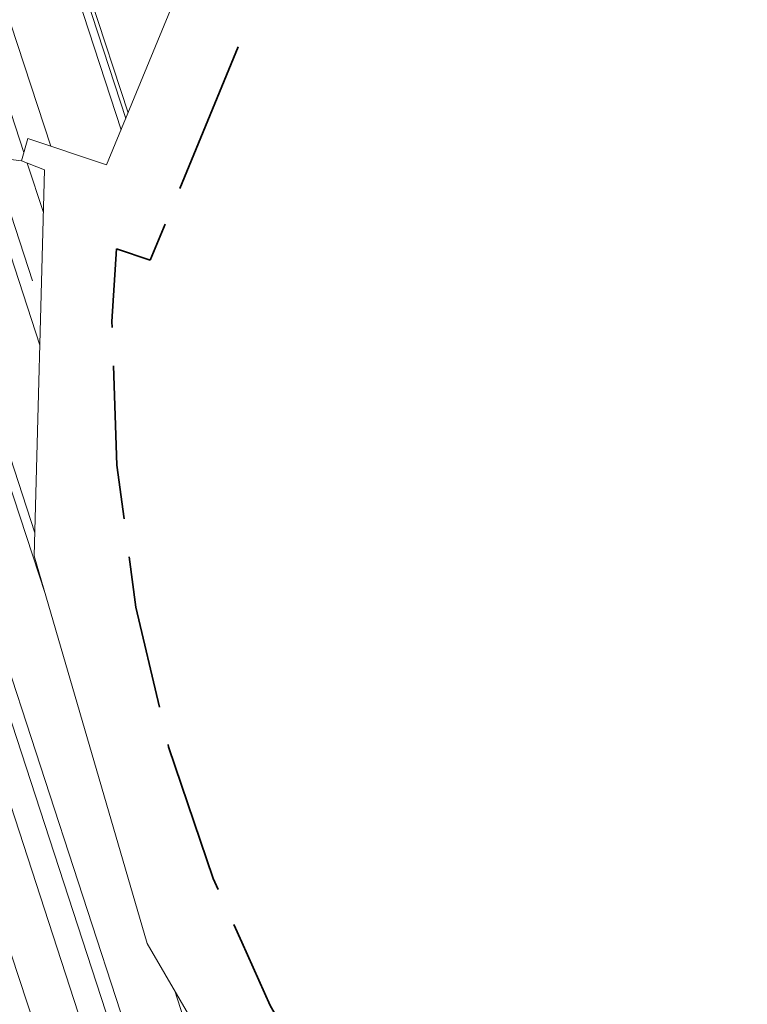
# Model space of a CAD drawing. Header units: metres. Extents: x 196674 to 197628, y 355499 to 356232.
# Tile 113 of 209: x 197078 to 197087, y 355752 to 355765. Entities that reach past the tile are written whole.
import ezdxf

# ---------------------------------------------------------------- set-up
doc = ezdxf.new("R2010")
doc.units = ezdxf.units.M
doc.linetypes.add('ZZ-SYSTEEMGRENS-SO', pattern=[5, 4, -1])
doc.layers.add('N-WE-VH-HULPLIJN-G', color=40, linetype='Continuous', lineweight=5, plot=False)
doc.layers.add('N-WE-VH-OPENVERHARDING_NATUURSTEEN_ZWARTBROEKPLEIN-A', color=7, linetype='Continuous', lineweight=20, true_color=0xd9795e)
doc.layers.add('X-XX-AL-GRENS_SYSTEEMGRENS-G', color=7, linetype='ZZ-SYSTEEMGRENS-SO', lineweight=35, true_color=0xd60036)
pattern_1 = [(288.0600000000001, (197056.2115529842, 355734.4411217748), (2.285864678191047, -2.49423789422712), [21, -2.799999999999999, 6.999999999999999, -1.4]), (288.0600000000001, (197138.0089711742, 355715.2408764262), (1.336245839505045, 1.908269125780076), [4.199999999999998, -0.4619999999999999, 8.399999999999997, -1.05]), (288.0600000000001, (197057.2309859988, 355733.5100705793), (3.148679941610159, -6.630539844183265), [11.2, -1.96, 5.599999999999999, -1.4])]

msp = doc.modelspace()

# ---------------------------------------------------------------- hatches: boundary and pattern name
at = {"layer": 'N-WE-VH-OPENVERHARDING_NATUURSTEEN_ZWARTBROEKPLEIN-A'}
h = msp.add_hatch(dxfattribs=at)
h.set_pattern_fill('AVH-NATUURSTEEN-SO', color=256, scale=0.7, angle=258.0600000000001, pattern_type=2)
h.set_pattern_definition(pattern_1)
edge = h.paths.add_edge_path()
edge.add_line((197080.915, 355767.632), (197076.6929004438, 355770.8671662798))
edge.add_arc((197099.3623935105, 355760.8106219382), 24.79999999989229, 156.0771716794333, 172.8833965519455)
edge.add_line((197074.7534507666, 355763.8830699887), (197074.6726418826, 355763.2358267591))
edge.add_line((197074.6726418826, 355763.2358267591), (197077.811, 355762.844))
edge.add_line((197077.811, 355762.844), (197077.895, 355763.134))
edge.add_line((197077.895, 355763.134), (197078.921, 355762.792))
edge.add_line((197078.921, 355762.792), (197080.915, 355767.632))
h = msp.add_hatch(dxfattribs=at)
h.set_pattern_fill('AVH-NATUURSTEEN-SO', color=256, scale=0.7, angle=258.0600000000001, pattern_type=2)
h.set_pattern_definition(pattern_1)
edge = h.paths.add_edge_path()
edge.add_line((197082.0888332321, 355748.1077383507), (197079.4499389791, 355752.6434057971))
edge.add_line((197079.4499389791, 355752.6434057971), (197077.9772055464, 355757.6961636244))
edge.add_line((197077.9772055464, 355757.6961636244), (197078.112, 355762.724))
edge.add_line((197078.112, 355762.724), (197077.811, 355762.844))
edge.add_line((197077.811, 355762.844), (197074.6726418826, 355763.2358267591))
edge.add_line((197074.6726418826, 355763.2358267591), (197072.5173706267, 355745.9730623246))
edge.add_line((197072.5173706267, 355745.9730623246), (197074.3605455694, 355745.742940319))
edge.add_arc((197075.5416209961, 355745.5305737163), 1.200016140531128, 37.50105716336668, 169.8066919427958, ccw=False)
edge.add_line((197076.4936443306, 355746.2611148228), (197082.1756651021, 355738.7528889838))
edge.add_line((197082.1756651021, 355738.7528889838), (197086.957, 355738.792))
edge.add_line((197086.957, 355738.792), (197088.305, 355738.715))
edge.add_line((197088.305, 355738.715), (197088.475, 355742.928))
edge.add_line((197088.475, 355742.928), (197085.8628786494, 355744.4390887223))
edge.add_line((197085.8628786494, 355744.4390887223), (197082.0888332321, 355748.1077383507))
edge = h.paths.add_edge_path()
edge.add_line((197099.2808121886, 355737.5208048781), (197096.5466608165, 355737.653405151))
edge.add_line((197096.5466608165, 355737.653405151), (197088.04913451, 355738.1983733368))
edge.add_line((197088.04913451, 355738.1983733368), (197086.932, 355738.361))
edge.add_line((197086.932, 355738.361), (197086.957, 355738.792))
edge.add_line((197086.957, 355738.792), (197082.1756565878, 355738.7528889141))
edge.add_arc((197081.216338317, 355738.0319808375), 1.199999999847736, -91.40781973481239, 36.92411373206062, ccw=False)
edge.add_line((197081.1868559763, 355736.8323430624), (197081.0141524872, 355735.036870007))
edge.add_arc((197104.9315986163, 355983.6892296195), 249.8000003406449, 264.5057198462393, 267.5251989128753)
edge.add_line((197094.1452351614, 355734.1222155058), (197099.1513282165, 355733.8849497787))
edge.add_line((197099.1513282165, 355733.8849497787), (197099.2808121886, 355737.5208048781))
edge = h.paths.add_edge_path()
edge.add_arc((197104.931598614, 355983.6892296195), 249.80000034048, 264.0109500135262, 264.5057198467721)
edge.add_line((197081.0141524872, 355735.036870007), (197081.1868559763, 355736.8323430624))
edge.add_arc((197081.2163383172, 355738.0319808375), 1.199999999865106, 264.0306106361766, 268.5921802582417, ccw=False)
edge.add_line((197081.0915417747, 355736.8384877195), (197077.1132313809, 355737.2544761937))
edge.add_arc((197077.4252227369, 355740.2382089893), 3.000000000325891, 180.9032036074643, 264.03061063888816, ccw=False)
edge.add_line((197074.4255954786, 355740.1909193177), (197074.3417538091, 355745.5116668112))
edge.add_arc((197075.5416209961, 355745.5305737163), 1.200016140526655, 169.8066919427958, 180.9027634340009, ccw=False)
edge.add_line((197074.3605455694, 355745.742940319), (197072.5173706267, 355745.9730623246))
edge.add_line((197072.5173706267, 355745.9730623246), (197072.3675256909, 355744.7728710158))
edge.add_arc((197087.0536012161, 355742.9393280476), 14.80009101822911, 172.8834980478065, 185.2330424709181)
edge.add_arc((197087.0536345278, 355742.9393632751), 14.80012740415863, 185.2331665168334, 195.6709403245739)
edge.add_arc((197077.4252226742, 355740.2382092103), 4.799999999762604, 195.670962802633, 263.5539020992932)
edge.add_arc((197104.9300126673, 355983.6744095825), 249.7850957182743, 263.5537416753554, 264.0109571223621)

# ---------------------------------------------------------------- linework, layer by layer
at = {"layer": 'N-WE-VH-HULPLIJN-G', "flags": 128}
for points in [[(197088.475, 355742.928), (197085.8628786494, 355744.4390887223), (197082.0888332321, 355748.1077383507), (197079.4499389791, 355752.6434057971), (197077.9772055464, 355757.6961636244), (197078.112, 355762.724), (197077.811, 355762.844), (197077.895, 355763.134), (197078.921, 355762.792), (197080.915, 355767.632), (197080.895, 355767.657), (197080.898, 355767.664), (197082.57, 355770.527), (197084.111, 355772.719), (197084.482, 355773.246), (197085.179, 355774.091), (197086.521, 355775.719), (197088.791, 355777.981)], [(197077.811, 355762.844), (197074.6726418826, 355763.2358267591)]]:
    msp.add_lwpolyline(points, dxfattribs=at)
for points in [[(197080.915, 355767.632), (197076.6929004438, 355770.8671662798, 0.07346271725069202), (197074.7534507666, 355763.8830699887), (197074.6726418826, 355763.2358267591), (197077.811, 355762.844), (197077.895, 355763.134), (197078.921, 355762.792)], [(197082.0888332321, 355748.1077383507), (197079.4499389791, 355752.6434057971), (197077.9772055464, 355757.6961636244), (197078.112, 355762.724), (197077.811, 355762.844), (197074.6726418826, 355763.2358267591), (197072.5173706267, 355745.9730623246), (197074.3605455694, 355745.742940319, -0.6513052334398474), (197076.4936443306, 355746.2611148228), (197082.1756651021, 355738.7528889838), (197086.957, 355738.792), (197088.305, 355738.715), (197088.475, 355742.928), (197085.8628786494, 355744.4390887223)]]:
    msp.add_lwpolyline(points, format="xyb", close=True, dxfattribs=at)
at = {"layer": 'X-XX-AL-GRENS_SYSTEEMGRENS-G', "ltscale": 0.5, "flags": 128}
msp.add_lwpolyline([(197173.0845801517, 355664.4267221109), (197172.678291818, 355658.1040395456), (197176.2062336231, 355657.9276386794), (197179.6585214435, 355660.8258546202), (197196.8460500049, 355641.1849859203), (197196.618113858, 355640.9851655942), (197203.3658004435, 355633.2880423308), (197204.598351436, 355636.2035375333), (197206.181120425, 355637.5931654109), (197210.3450714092, 355632.9793581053), (197211.1344663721, 355633.8542043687), (197215.577003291, 355630.1111014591), (197222.812057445, 355638.6980935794), (197225.7729980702, 355636.1981525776), (197252.4997837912, 355613.6295939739), (197256.3974516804, 355618.2471244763), (197230.4350738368, 355640.1698336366), (197234.5465854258, 355645.0395252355), (197230.9951246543, 355648.102425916), (197227.7363916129, 355651.014992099), (197227.7150354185, 355650.9915016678), (197227.3858924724, 355651.2966605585), (197230.5297411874, 355654.3837220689), (197222.7747070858, 355662.5864016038), (197213.3031688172, 355673.0409596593), (197208.7438719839, 355679.5515306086), (197204.6678372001, 355688.2834966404), (197202.9207222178, 355693.3147658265), (197202.5296188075, 355695.8358091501), (197209.2561496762, 355696.7388380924), (197208.765603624, 355699.4053961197), (197208.8375775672, 355699.4157603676), (197208.4960738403, 355702.0476424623), (197209.7550059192, 355702.1614664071), (197209.6289773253, 355703.3557373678), (197209.431316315, 355705.9322142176), (197209.3853665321, 355708.5054020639), (197209.4909423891, 355711.0763696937), (197209.825975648, 355714.406320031), (197209.1003553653, 355714.700446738), (197209.2732684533, 355715.2254737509), (197208.7827839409, 355715.4092287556), (197209.8333840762, 355718.2914021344), (197204.6571410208, 355720.1605124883), (197206.9259623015, 355726.3911903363), (197207.3755778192, 355727.6258113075), (197205.6951706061, 355728.2354618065), (197201.970541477, 355729.6509828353, -0.03199396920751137), (197199.2658455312, 355725.4928494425), (197194.4988616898, 355729.2364659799), (197191.8020115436, 355731.3330088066), (197190.6829954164, 355730.2418318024), (197188.9323846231, 355731.7580333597, 0.01582069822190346), (197191.308975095, 355733.798286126), (197190.5246250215, 355734.700084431), (197189.8547559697, 355735.4391273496), (197188.5065648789, 355737.3969406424), (197188.3768484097, 355737.5504837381), (197186.2264232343, 355740.6599554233), (197185.4143065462, 355740.8273772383), (197177.0047230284, 355735.000759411), (197161.0308464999, 355735.7499021), (197143.9921317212, 355736.546230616), (197117.3114725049, 355737.8750504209), (197104.5701917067, 355738.4152468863), (197089.3270001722, 355739.2400485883), (197089.4979420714, 355743.4763910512), (197087.6423294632, 355744.6045541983), (197087.2320594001, 355744.8539874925), (197086.4302028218, 355745.4612094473), (197085.6301577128, 355746.0670596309), (197084.2515270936, 355747.3631431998), (197083.0033431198, 355748.790046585), (197081.9521148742, 355750.2640411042), (197081.052108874, 355751.8364435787), (197080.680597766, 355752.6629727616), (197080.3089695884, 355753.4897623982), (197079.7287775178, 355755.2084983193), (197079.3027229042, 355757.0287405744), (197079.0552433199, 355758.8767777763), (197078.9881413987, 355760.748092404), (197079.0484954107, 355761.6954089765), (197079.4901165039, 355761.5482019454), (197081.8987959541, 355767.3947458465), (197083.4122910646, 355769.9863346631), (197084.9290730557, 355772.1438856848), (197085.2777218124, 355772.6391357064), (197085.9504292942, 355773.4546849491), (197087.2615113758, 355775.0451778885), (197089.4568843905, 355777.2328139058), (197092.7058230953, 355779.8115121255), (197090.7255592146, 355782.8612331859), (197090.5279328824, 355783.1655891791), (197094.0593130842, 355784.7965387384), (197089.240221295, 355793.944965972), (197079.8514273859, 355789.6587774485), (197073.1066642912, 355808.1301448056), (197062.6964714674, 355839.0387078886), (197050.201550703, 355834.8591941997), (197054.256388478, 355823.4068109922), (197060.9054150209, 355805.9824325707), (197064.0917084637, 355798.9340248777), (197065.6061934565, 355785.3714584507), (197066.4118943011, 355778.1591798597), (197064.2976158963, 355775.7696807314), (197061.8930028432, 355773.065075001), (197059.8798242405, 355770.937906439), (197059.567781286, 355770.7063368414), (197054.395078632, 355766.8676324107), (197050.1449273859, 355764.4954855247), (197046.646028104, 355763.2036366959), (197046.6485450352, 355763.1967402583), (197042.8018864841, 355761.7681380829), (197042.6247659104, 355761.7025895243), (197032.2172606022, 355760.2665015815), (197022.1724443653, 355758.1057256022), (197022.1490316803, 355758.1349914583), (197018.4791559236, 355757.3507739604), (197017.1834583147, 355757.8590001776), (197013.9320116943, 355762.4906063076), (197012.2359937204, 355764.9334332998), (197011.548662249, 355765.9454268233), (197009.5874376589, 355768.7952768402), (197008.1879451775, 355770.6627745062), (197008.1739746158, 355770.651876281), (197004.3621297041, 355775.7021426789), (197000.7500667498, 355780.6711859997), (196997.3281167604, 355785.4310589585), (196992.0624097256, 355792.5561596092), (196987.5636689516, 355799.6503659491), (196980.2918957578, 355812.3582609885), (196971.7451011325, 355828.1610038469), (196956.4456734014, 355821.2458726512), (196960.0166344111, 355812.4100996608), (196962.4976294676, 355807.0886023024, -0.6085831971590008), (196961.4131292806, 355806.2394416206), (196970.6320923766, 355792.5786144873), (196976.225457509, 355784.303374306), (196982.879968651, 355776.9163582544), (196982.5041383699, 355776.476222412), (196987.7472751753, 355765.3430715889), (196990.3620391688, 355759.9089379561), (196989.6128942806, 355758.3801676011), (196986.801356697, 355757.089894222), (196981.5916446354, 355758.3619052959), (196976.4931413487, 355759.6093032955), (196973.9250311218, 355760.2238822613), (196971.9270970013, 355760.7020113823), (196970.093883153, 355761.1263081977), (196965.2690985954, 355762.243003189), (196955.7026120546, 355764.457163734), (196954.8259486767, 355764.7114400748), (196955.7288446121, 355765.5914382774), (196946.4199106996, 355767.8862061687), (196945.5109518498, 355767.0898728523), (196943.3561815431, 355767.6616250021), (196942.0243707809, 355768.0150110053), (196940.699224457, 355768.3753913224), (196937.911680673, 355769.161377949), (196937.9158913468, 355769.1720679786), (196934.1448626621, 355770.5833311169), (196931.0328001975, 355771.949971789), (196928.1497259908, 355773.3159879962), (196926.2238803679, 355774.3657393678), (196926.7008714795, 355775.2077771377), (196923.9720996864, 355776.8118532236), (196922.1171638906, 355777.9575551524), (196917.5440237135, 355780.8012867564), (196917.0166342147, 355779.9474843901), (196915.4224701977, 355780.9309636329), (196913.0167641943, 355782.4772167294), (196912.757872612, 355782.6539056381), (196911.190523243, 355783.7714957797), (196908.5042566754, 355786.2619442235), (196907.2206986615, 355787.4460719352), (196905.8442773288, 355789.1071714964), (196903.2522146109, 355793.7425243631), (196899.3236920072, 355801.1348770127), (196896.7844047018, 355806.8801932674), (196892.3931631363, 355816.7971943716), (196889.396342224, 355823.7408055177), (196885.4294056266, 355833.1531130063), (196886.3148759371, 355833.6745129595), (196885.0357126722, 355834.4994199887), (196884.9096875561, 355834.6903417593), (196883.5318420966, 355838.2464489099), (196881.8574062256, 355842.456115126), (196879.7964254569, 355847.3435551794), (196879.5508475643, 355847.9274201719), (196877.9207976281, 355851.9810838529), (196875.2708346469, 355858.5729917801), (196872.6243587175, 355865.1536886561), (196870.4789281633, 355870.5362599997), (196868.3870366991, 355875.7889875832), (196865.3800609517, 355883.3409266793), (196863.5295936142, 355887.9873007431), (196863.4110328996, 355888.2849971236), (196862.7400305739, 355889.9711056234), (196863.0622626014, 355890.0962442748), (196861.3970005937, 355894.1395962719), (196861.4037374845, 355894.142038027), (196859.229652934, 355899.4431236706), (196859.0298403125, 355899.3580359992), (196858.8952095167, 355899.696553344), (196858.3959365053, 355900.9492390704), (196849.546747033, 355923.1807260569), (196850.1922005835, 355924.6939033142), (196860.258528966, 355928.6657372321), (196869.5490503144, 355931.0234685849), (196873.3453938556, 355931.8019435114), (196886.2438454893, 355935.4284136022), (196898.3098795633, 355938.5764862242), (196898.3110943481, 355938.5724965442), (196903.1917021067, 355939.7712405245), (196904.7097162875, 355939.0568809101), (196905.0282216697, 355938.2924679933), (196909.0130922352, 355939.952830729), (196908.2642147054, 355942.2627148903), (196902.9799573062, 355958.738663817), (196902.4497829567, 355960.2008490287), (196901.8115777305, 355961.6192158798), (196900.9680556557, 355963.3204536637), (196898.0063144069, 355968.7541705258), (196894.5625896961, 355975.3226559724), (196892.3896866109, 355979.4813913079), (196888.5416758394, 355987.5664713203), (196887.4815956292, 355987.0834539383), (196885.6442474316, 355986.3271839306), (196885.5076204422, 355986.6344104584), (196873.7642690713, 355982.4273955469), (196860.8311621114, 355977.7025315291), (196860.6501748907, 355978.1868262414), (196859.8859481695, 355980.2917607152), (196853.3128873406, 355977.7107309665), (196853.73029577, 355976.6477246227), (196849.4907683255, 355974.9886047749), (196849.0872389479, 355976.0301083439), (196843.9608105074, 355973.9918913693), (196837.8119168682, 355989.4043746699), (196834.5901124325, 355988.2958011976), (196829.2277835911, 355986.0429299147), (196828.1156368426, 355985.4996470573), (196826.3328622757, 355984.7522034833), (196824.2538081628, 355989.7933135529), (196823.3493071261, 355989.4238303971), (196821.5217528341, 355993.9636112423), (196822.4415567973, 355994.327010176), (196811.4142395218, 356022.6098143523), (196811.1941616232, 356022.5241126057), (196809.0787073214, 356027.7608173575), (196808.1570951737, 356027.399245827), (196802.10045471, 356042.8370581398), (196803.0324375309, 356043.2047289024), (196801.2251267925, 356047.7859519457), (196800.9629805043, 356047.6825342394), (196799.5580754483, 356051.2186581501), (196798.9326303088, 356050.9700967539), (196795.7620501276, 356058.7913388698), (196785.962956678, 356083.7526770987), (196782.5256602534, 356092.3853087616), (196783.4607012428, 356092.7526788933), (196781.019036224, 356098.8045971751), (196780.1137519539, 356098.4428009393), (196778.7301102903, 356101.9178165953), (196774.5320198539, 356112.348299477), (196772.2902714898, 356117.515377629), (196776.44078803, 356119.079716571), (196791.849465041, 356131.7811384), (196790.0748953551, 356134.2200693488), (196802.0204483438, 356142.8516660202), (196802.0676224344, 356142.8083428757), (196807.6543048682, 356146.8198669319), (196821.3261595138, 356152.9520820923), (196824.118863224, 356147.8038902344), (196826.9348279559, 356140.6494155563), (196826.9667213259, 356140.5675271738), (196829.5085456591, 356133.5350799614), (196829.5777539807, 356133.3434260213), (196832.2898444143, 356127.7055041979), (196833.7548698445, 356124.6604513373), (196834.9901440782, 356122.0931766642), (196835.0225480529, 356122.0325953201), (196835.1990731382, 356121.7003128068), (196837.0506620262, 356117.8328811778), (196837.4462851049, 356117.0125892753), (196839.1926216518, 356113.3926815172), (196841.4323661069, 356114.511984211), (196841.8392721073, 356113.6336860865), (196848.0955434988, 356116.517072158), (196847.6769788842, 356117.425259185), (196852.5147321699, 356119.6548795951), (196850.4481800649, 356123.3458274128), (196845.5717484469, 356132.2801574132), (196843.8176550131, 356136.7414412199), (196842.4688873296, 356140.1178663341), (196840.0819394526, 356146.0228419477), (196839.9684512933, 356146.3257976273), (196837.6473192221, 356152.5214195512), (196836.4018865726, 356158.1741344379), (196834.8989662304, 356157.8391461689), (196833.0580044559, 356165.8451506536), (196834.6039987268, 356166.1812686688), (196833.231549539, 356172.4004655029), (196818.5547710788, 356168.2850407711), (196819.0904617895, 356165.4031631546), (196818.6774567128, 356164.7734485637), (196805.8544307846, 356160.1790812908), (196763.847697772, 356130.3813046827), (196763.5509762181, 356130.4127969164), (196762.5818188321, 356130.5249803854), (196761.7183121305, 356129.7086118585, 0.04730650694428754), (196752.2297252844, 356136.4176360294), (196747.6793319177, 356140.070134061), (196742.0814451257, 356144.4630395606), (196738.7537234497, 356147.2546337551), (196734.7560397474, 356150.8499354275), (196729.666907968, 356145.2019173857), (196729.4110213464, 356144.9179294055), (196728.5373751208, 356145.25504501), (196726.9098917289, 356145.8830452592), (196726.6614752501, 356145.2392657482), (196726.5077088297, 356145.3668838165), (196724.5966113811, 356147.0002316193), (196723.2386024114, 356148.3499242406), (196720.9989937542, 356150.8008754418), (196719.8259691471, 356152.0571855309), (196717.8551161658, 356153.8806850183), (196716.3066054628, 356155.1783671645), (196713.4920412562, 356157.0380855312), (196712.711518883, 356157.526736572), (196710.5865978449, 356158.6597682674), (196709.0460740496, 356159.8798850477, -0.1436820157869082), (196707.9944026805, 356162.614189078), (196707.7956403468, 356165.0395700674), (196705.255843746, 356165.9921554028), (196703.9080476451, 356165.8817021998), (196704.296213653, 356161.5859622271), (196704.322643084, 356161.4572245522), (196699.9945406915, 356161.1598107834), (196700.4765585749, 356140.6409319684, -0.8375811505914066), (196697.1042396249, 356117.7401990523), (196690.2804314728, 356092.1839640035, 0.01148923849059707), (196682.1238954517, 356058.6533288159), (196678.2447453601, 356040.9444071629), (196676.8078900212, 356034.3849397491), (196676.7367004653, 356034.0373672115), (196673.76097036, 356020.1679628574), (196685.4972137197, 356017.0123139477), (196688.4141098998, 356023.4875724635), (196684.7023326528, 356025.1594317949), (196684.8709302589, 356032.3200466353), (196686.954459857, 356036.67925281), (196701.2270857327, 356066.3816892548), (196697.4228360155, 356068.2135735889), (196701.9253072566, 356087.990611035), (196702.113404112, 356090.4525884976), (196703.1938799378, 356090.1812386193), (196704.7481254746, 356094.7148607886), (196705.3277865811, 356095.9075069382), (196706.1690198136, 356096.9042763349), (196707.142583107, 356097.5850231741), (196708.3354430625, 356098.0646037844), (196709.2981925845, 356097.8962027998), (196710.1314496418, 356097.4912135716), (196711.0135994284, 356096.7398888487), (196711.613187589, 356094.6944549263), (196715.3306055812, 356098.6467015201), (196723.1713741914, 356104.959617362), (196732.8379125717, 356111.0407349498), (196733.3237033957, 356110.1763676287), (196733.395023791, 356110.047721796, 0.4142124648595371), (196734.754474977, 356109.6579975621), (196736.9542150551, 356108.9736747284, -0.02164444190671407), (196739.4192796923, 356107.5715157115, 0.0006306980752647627), (196739.4214182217, 356107.5701773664, -0.2262979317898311), (196739.4250952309, 356107.5644124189), (196739.8764398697, 356106.708415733), (196739.5816296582, 356106.4366577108), (196740.3007240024, 356104.7008456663), (196740.9509263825, 356104.9922062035), (196741.9809548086, 356103.0387080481), (196744.8395286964, 356104.2229286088, -0.3990416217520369), (196746.5871881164, 356103.5518771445), (196746.6513408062, 356103.3996378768), (196746.689370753, 356103.0266088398), (196746.4151777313, 356101.5848105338), (196747.429397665, 356101.3609511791), (196747.5333455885, 356101.2994572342), (196747.5384435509, 356101.2929342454), (196766.0705486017, 356056.7132555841), (196765.1623874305, 356056.3282861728), (196767.2394890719, 356051.1270879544), (196768.1793575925, 356051.5344794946), (196771.4711978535, 356043.8233024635), (196774.40164759, 356036.7635904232), (196774.0151730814, 356036.5839879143), (196774.7283105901, 356034.7171646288), (196775.4376722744, 356034.2825268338), (196775.853972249, 356033.3023071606), (196775.6600364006, 356032.5504327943), (196776.765634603, 356029.8908119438), (196776.718840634, 356029.8583752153), (196777.0974306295, 356028.7594125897), (196777.9658206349, 356027.7189745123), (196778.0591666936, 356026.3169710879), (196778.4461698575, 356025.4565066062), (196778.8262353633, 356024.4427094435), (196778.82622122, 356024.4427022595), (196778.8266270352, 356024.4416646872), (196779.3783198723, 356022.97006407), (196779.3990069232, 356022.9782259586), (196780.7255773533, 356019.5865020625), (196780.754093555, 356019.5982524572), (196782.2401021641, 356015.8367131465), (196783.4327975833, 356012.7766123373), (196782.5021506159, 356012.4159202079), (196784.7325956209, 356006.6609931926), (196786.038590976, 356007.1671596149), (196787.6956637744, 356002.99373992), (196787.5357676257, 356002.9336515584), (196788.527525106, 356000.4577747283), (196788.2725773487, 356000.3582829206), (196788.9724314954, 355999.1126709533), (196789.3908675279, 355998.5302971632), (196789.7536275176, 355998.0254125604), (196789.9147147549, 355996.5999778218), (196790.4410486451, 355995.4737364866), (196790.4469192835, 355995.47546678), (196790.6242366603, 355994.9662783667), (196790.9335315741, 355995.0883984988), (196793.8902314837, 355987.5860400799), (196793.7542048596, 355987.5476454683), (196795.505857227, 355983.2445885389), (196795.6242983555, 355983.312781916), (196796.991807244, 355979.8198586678), (196797.0047048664, 355979.7233568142), (196796.9933585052, 355979.6824914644), (196796.9669683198, 355979.6505170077), (196796.822975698, 355979.5766059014), (196795.3985459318, 355979.0322727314), (196797.1469514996, 355974.4569848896), (196797.1501836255, 355974.4582530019), (196795.4187218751, 355970.4877992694), (196796.2201695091, 355969.6560949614), (196797.0849824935, 355967.4537241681), (196798.9466017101, 355968.1847329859), (196800.5529653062, 355968.8170288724), (196800.6150046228, 355968.7023501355), (196800.8616512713, 355968.7744826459), (196801.6407865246, 355967.8232749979), (196801.6785991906, 355967.7771113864), (196801.6961792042, 355966.4146603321), (196801.7040832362, 355965.8020978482, 0.2098831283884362), (196802.0368526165, 355965.0700742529, 0.1229137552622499), (196802.0944480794, 355964.5891732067), (196802.9107575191, 355962.4451987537), (196803.0986146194, 355962.5296289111, 0.04929694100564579), (196803.2118388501, 355962.3687718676), (196804.3748923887, 355961.0206686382), (196804.4152792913, 355960.973855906), (196804.4401436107, 355960.2826278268), (196804.4459236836, 355960.1212617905), (196803.9148513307, 355960.1157297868), (196805.8237591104, 355955.3454282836), (196806.4277367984, 355955.633371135), (196806.6532355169, 355955.5186944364), (196807.0270248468, 355954.5686016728), (196806.896691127, 355954.2200849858), (196806.3685258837, 355953.9064868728), (196808.2467157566, 355949.1968786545), (196809.0713129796, 355949.5131897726), (196810.7611227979, 355945.21653999), (196812.8164223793, 355939.9905657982), (196815.7958787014, 355932.7153467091), (196817.2786866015, 355929.1286764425), (196819.2233460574, 355924.3463577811), (196820.974699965, 355919.8030463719), (196821.7022264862, 355917.7120897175), (196822.8275510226, 355914.9902061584), (196826.5518493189, 355905.5439142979), (196827.5083210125, 355903.1053161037), (196827.5308293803, 355903.1196992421), (196828.5703350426, 355900.3870734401, 0.1057314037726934), (196828.7975064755, 355900.0358952, 0.1359501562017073), (196828.9295866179, 355899.5185573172), (196829.4561675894, 355898.5993144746), (196829.938950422, 355897.0408730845, 0.1142322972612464), (196830.1661458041, 355896.6512290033, 0.1021066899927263), (196830.23636084, 355896.2531616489), (196830.8234352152, 355894.775179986, 0.09413674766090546), (196831.0235326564, 355894.4601106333, 0.07582889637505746), (196831.0699955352, 355894.1621297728), (196831.3336353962, 355893.3277624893), (196830.5490288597, 355891.650566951), (196830.730654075, 355891.1774844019), (196831.6305612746, 355889.0373983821), (196832.1718899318, 355888.9724389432), (196833.8661398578, 355884.6967749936), (196833.0916363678, 355884.3898747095), (196834.2334853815, 355881.5063921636), (196835.7340846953, 355881.0039957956), (196836.3963712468, 355880.6373454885), (196840.5779483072, 355870.1214583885), (196841.1998491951, 355870.3833319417), (196841.8607508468, 355868.7841549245), (196841.3542408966, 355868.5492854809), (196842.9471889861, 355864.5225379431), (196843.474497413, 355864.7627851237), (196844.0946204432, 355863.1667495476), (196843.4777571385, 355862.8872750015), (196845.6058022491, 355857.295932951), (196845.6591832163, 355857.3179956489), (196848.9573390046, 355849.3870718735), (196849.4691744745, 355849.5945842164), (196850.1900661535, 355847.7561027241), (196849.7024440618, 355847.5164343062), (196851.7354952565, 355842.3219023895), (196851.9803218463, 355841.6963600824), (196852.2130822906, 355841.1927849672), (196852.6975573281, 355840.1446276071), (196853.8314006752, 355837.546665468), (196857.1022606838, 355828.931799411), (196857.1021774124, 355828.9317655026), (196857.104474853, 355828.9259676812), (196857.5027287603, 355827.8770374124), (196857.5177064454, 355827.8831363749), (196859.2608649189, 355823.4841013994, 0.1197895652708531), (196859.5336863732, 355823.098470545, 0.1217854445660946), (196859.5998818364, 355822.6230344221), (196860.3813539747, 355820.6705579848), (196861.5845120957, 355817.6645162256), (196865.3571916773, 355808.1762108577), (196866.650424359, 355804.9223955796), (196866.9894190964, 355804.0482756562), (196869.9609907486, 355796.3858853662), (196870.2417437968, 355795.6982130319), (196874.2597470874, 355785.8213624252), (196876.4751023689, 355779.9106257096), (196876.5248359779, 355779.9270586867), (196877.4783340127, 355777.609714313), (196877.4870572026, 355777.6127263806, 0.01261409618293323), (196879.1276028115, 355773.4671132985), (196880.5794819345, 355769.9265380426), (196879.4564760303, 355768.8985009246), (196871.5899269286, 355765.9267262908), (196874.6150694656, 355763.7405958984), (196870.7815163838, 355762.3431721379), (196871.1765744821, 355761.2637959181), (196873.4589399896, 355754.9534811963), (196873.8205499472, 355753.8743063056), (196877.933770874, 355755.2526192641), (196879.3161058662, 355751.4604592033), (196887.4423074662, 355755.0355723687), (196887.6524770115, 355755.1609821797), (196887.7433886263, 355755.192988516), (196887.8657880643, 355755.2134610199), (196887.9953583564, 355755.215742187), (196888.0352466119, 355755.2100166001), (196888.0806541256, 355755.194805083), (196888.1556229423, 355755.1569219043), (196888.2342456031, 355755.1058393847), (196888.2799178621, 355755.067193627), (196888.3187308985, 355755.0246841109), (196888.3560790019, 355754.9712798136), (196888.4037650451, 355754.8834089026), (196890.242957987, 355750.9480844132), (196890.4947138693, 355750.6026519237), (196890.4494791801, 355750.5430745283), (196891.628236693, 355748.1977836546), (196891.6577586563, 355747.9263099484), (196893.7087405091, 355743.5292781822), (196894.4921495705, 355741.852565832), (196896.872192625, 355740.7600377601), (196896.2575067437, 355739.8318439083), (196898.2715684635, 355738.9073148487), (196899.8509010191, 355738.4527733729), (196902.2825244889, 355737.7529374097), (196907.1457714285, 355736.3532654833), (196917.8474241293, 355733.273265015), (196918.1089377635, 355734.2346253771), (196926.0062285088, 355731.9296392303), (196927.0971120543, 355732.0253109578), (196927.2914126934, 355732.7211091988), (196949.25195892, 355726.9179402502), (196950.9690876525, 355725.7952060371), (196950.858498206, 355725.3568524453), (196952.0887336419, 355725.1461394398), (196952.8819526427, 355724.9555262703), (196952.8603227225, 355724.8954303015), (196952.056959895, 355721.6922553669), (196951.4518210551, 355719.279440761), (196959.2800080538, 355717.3161154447), (196960.8516613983, 355723.8815794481), (196967.4256969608, 355722.1306030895), (196973.9033481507, 355720.4361775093), (196977.8684934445, 355719.3989738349), (196980.4243569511, 355718.8238264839), (196993.7588386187, 355715.5105551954), (196994.7639516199, 355716.0034841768), (196994.9897167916, 355716.0545171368), (196996.5017647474, 355715.9488593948), (196997.3169796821, 355715.6092477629), (196997.9952041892, 355715.036856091), (196998.4610569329, 355714.3165586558), (196998.8408934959, 355713.1578975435), (196998.8373696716, 355713.1068020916), (196998.8026880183, 355712.6039181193), (196998.5054317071, 355711.57326714), (196998.967312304, 355710.0772094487), (197001.8739445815, 355710.9575141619), (197005.9055135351, 355697.924832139), (197007.9029397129, 355691.7178882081), (197012.9334617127, 355675.5491580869), (197017.8784535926, 355659.8034283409), (197019.9986344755, 355652.9868181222), (197022.5523518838, 355644.9202439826), (197025.6999454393, 355634.5227791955), (197025.7567598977, 355634.1895291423), (197025.7192859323, 355633.9168304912), (197025.6181435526, 355633.7020966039), (197025.4453286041, 355633.4758310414), (197025.195021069, 355633.3010221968), (197024.8842618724, 355633.1887622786), (197022.7809993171, 355632.7952119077), (197021.2249886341, 355633.6494658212), (197017.690051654, 355632.6264885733), (197017.7273360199, 355632.4752797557), (197014.1229230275, 355631.4103093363), (197014.0722671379, 355631.5493647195), (197010.0124796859, 355630.3545619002), (197006.5432104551, 355629.6017441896), (197006.5540181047, 355629.5513084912), (197001.1443281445, 355628.4894595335), (196999.2574320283, 355628.1228370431), (197001.9823300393, 355614.4304461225), (197003.2307288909, 355614.6849740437), (197003.6205128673, 355613.1185353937), (197004.006443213, 355611.2187676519), (197003.9614653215, 355611.2096196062), (197004.2119997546, 355610.206901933), (197004.3094756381, 355609.7270704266), (197004.3307955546, 355609.7314437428), (197004.8907984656, 355607.4901357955), (197029.380694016, 355613.7773555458), (197029.3841525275, 355613.7521287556), (197029.4775205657, 355613.7547588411), (197031.0334295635, 355607.6447371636), (197027.1484354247, 355606.7099934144), (197028.7114272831, 355600.2542212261), (197028.8948398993, 355600.3195751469), (197029.4531395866, 355598.0973388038), (197030.7251398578, 355593.0343377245), (197031.3437632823, 355590.5737261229), (197031.1685464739, 355590.5261238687), (197032.7880676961, 355584.152430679), (197036.6741025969, 355585.3719723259), (197038.212636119, 355579.409403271), (197038.2010121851, 355579.4060264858), (197038.2728747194, 355579.1493745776), (197038.1803194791, 355579.1132554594), (197039.3673898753, 355574.1879968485), (197040.0304268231, 355571.0320611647), (197040.88012635, 355567.656390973), (197041.2093863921, 355566.3427106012), (197041.6648791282, 355566.4332058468), (197042.8515333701, 355561.7517462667), (197043.1005016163, 355560.7271915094), (197044.6430261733, 355554.3201080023), (197045.6960009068, 355554.5759243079), (197046.0663295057, 355552.9632527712), (197063.3112487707, 355556.2858520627), (197062.5528863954, 355564.4253253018), (197069.6953954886, 355564.7548009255), (197074.0489944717, 355565.8013962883), (197074.0651927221, 355569.3434042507), (197066.8277845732, 355574.7719568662), (197065.569183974, 355592.4263893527), (197065.9890710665, 355592.2571108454), (197066.9647035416, 355591.9362835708), (197067.948629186, 355591.6804678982), (197069.8143987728, 355591.2835510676), (197070.9138968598, 355590.9670390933), (197072.0547459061, 355590.5568482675), (197073.3952542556, 355590.1721260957, -0.1152568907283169), (197081.1782353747, 355583.3636143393), (197088.1711537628, 355574.4210026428), (197092.5545327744, 355568.8154951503), (197099.4778845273, 355574.1657522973), (197101.0604109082, 355575.3887037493), (197095.3593342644, 355582.7660237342), (197094.9766501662, 355582.4665704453), (197094.8981522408, 355582.7529220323), (197094.2118387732, 355584.4945289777), (197092.7090311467, 355587.275688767), (197091.4245338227, 355588.9961585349), (197089.3067641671, 355591.1364624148), (197086.8976383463, 355592.962353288), (197085.5348704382, 355593.9300294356), (197077.2085234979, 355604.9027706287, -0.1058183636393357), (197071.6588760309, 355616.7440490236), (197070.2271579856, 355628.1527461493), (197068.8732504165, 355641.9015009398), (197068.754855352, 355648.6106856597), (197069.0445282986, 355655.8010382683), (197070.1813272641, 355663.7801162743), (197072.5559036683, 355674.3024406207), (197085.7316641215, 355673.7582615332), (197087.7834693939, 355674.5971967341), (197090.8065214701, 355674.4470028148), (197098.1397626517, 355681.0156148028), (197098.4240622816, 355685.9810240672), (197101.9406964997, 355685.7710316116), (197102.3433846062, 355697.078343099), (197156.4463787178, 355694.9579822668), (197156.2249856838, 355688.6267763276), (197150.0560632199, 355688.8424945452), (197149.8181020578, 355683.7954412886), (197156.0430107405, 355683.50194597), (197155.9434362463, 355681.3833071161), (197156.9940530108, 355681.3047563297), (197158.577914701, 355681.1016482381), (197160.1073547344, 355680.7434348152), (197161.7057278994, 355680.1852727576), (197163.2304949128, 355679.453872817), (197164.6201168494, 355678.5906370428), (197165.2392169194, 355678.1079641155), (197164.835822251, 355677.6446703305), (197163.4881835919, 355676.095416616), (197166.6344331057, 355672.654307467), (197167.6288975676, 355673.3756308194), (197167.9025847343, 355672.918075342), (197168.564826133, 355671.7474093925), (197169.0719519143, 355670.160087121), (197169.4840139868, 355668.6115914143), (197169.5948482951, 355667.1735395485), (197169.7172811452, 355664.6284666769), (197173.0845635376, 355664.4267231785)], format="xyb", dxfattribs=at)

doc.saveas('drawing.dxf')
